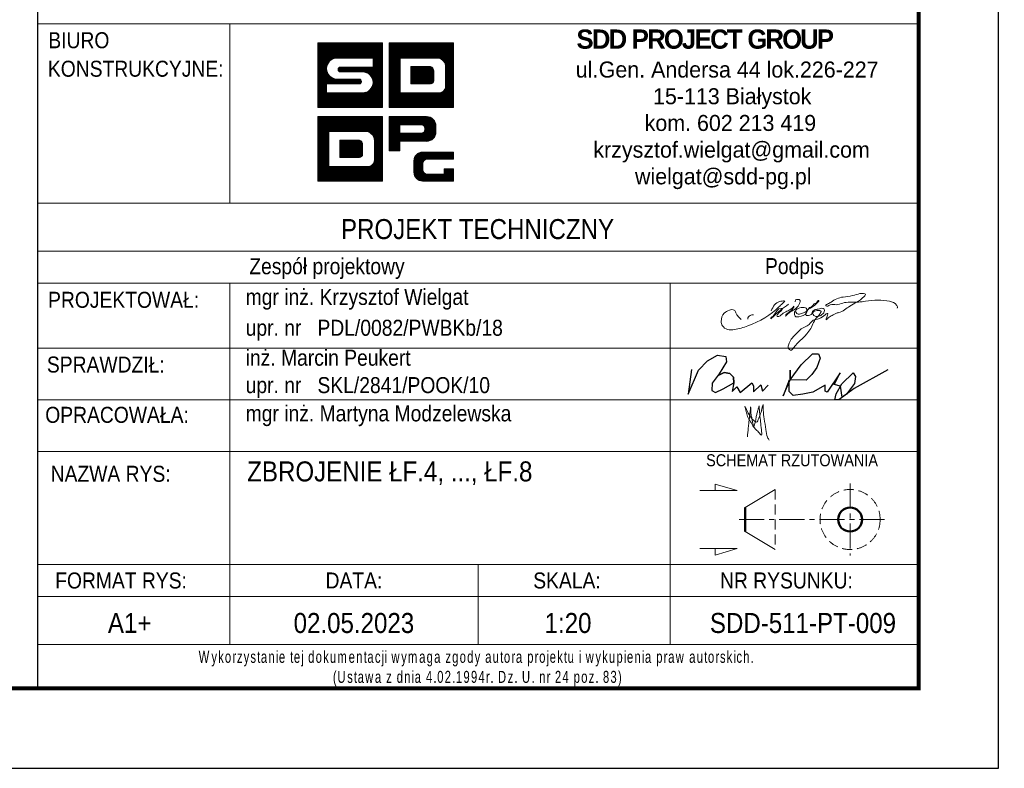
# Model space of a CAD drawing. Extents: x 253237 to 278058, y -131782 to -118389.
# Tile 18 of 23: x 274913 to 277371, y -131782 to -129913. Entities that reach past the tile are written whole.
import ezdxf
from ezdxf.enums import TextEntityAlignment as Align

# ---------------------------------------------------------------- set-up
doc = ezdxf.new("R2010")
doc.units = 0
doc.header["$LTSCALE"] = 5
doc.header["$MEASUREMENT"] = 0
doc.linetypes.add('HIDDEN', pattern=[0.375, 0.25, -0.125])
doc.linetypes.add('MITTE', pattern=[2, 1.25, -0.25, 0.25, -0.25])
doc.layers.add('_FORMATKA', color=8, linetype='Continuous', lineweight=15, plot=False)
for name, color, linetype, lineweight in [('_RAMKA', 7, 'Continuous', 35), ('PS_DIM', 4, 'Continuous', 13), ('PS_HIDDEN', 2, 'HIDDEN', 13), ('PS_MIDLINE', 5, 'MITTE', 13), ('PS_POS', 1, 'Continuous', 15), ('PS_SOLID', 7, 'Continuous', 20), ('PS_TEXT', 3, 'Continuous', 13)]:
    doc.layers.add(name, color=color, linetype=linetype, lineweight=lineweight)
doc.layers.add('_tabelka', color=7, linetype='Continuous')
doc.styles.add('gil', font='GIL_____.TTF', dxfattribs={"width": 0.9})

# ---------------------------------------------------------------- blocks, each defined once
blk = doc.blocks.new('*U16')
at = {"layer": '_FORMATKA', "lineweight": -3}
blk.add_lwpolyline([(-1200, 0), (0, 0), (0, 594), (-1200, 594)], close=True, dxfattribs=at)
at = {"layer": '_RAMKA', "lineweight": -3, "const_width": 0.5}
blk.add_lwpolyline([(-1170, 10), (-10, 10), (-10, 584), (-1170, 584)], close=True, dxfattribs=at)
blk = doc.blocks.new('A$C077725B1')
at = {"layer": 'PS_SOLID', "color": 5, "lineweight": 25}
for points in [[(0.45, 3.96), (0, 0.74), (1.35, 3.86), (2.53, 5.09), (3.87, 5.86), (4.96, 5.66), (5.03, 4.97), (4.09, 3.39), (3.17, 2.17), (3.12, 1.2), (3.6, 0.93), (4.61, 1.41), (5.99, 2.21), (5.97, 2.95), (5.49, 3.43), (4.71, 3.58), (3.95, 3.2), (4.71, 3.58), (5.49, 3.43), (5.97, 2.95), (5.99, 2.21), (5.79, 1.09), (6.4, 1.71), (6.83, 0.96), (8.36, 2.21), (8.58, 1.82), (8.58, 1.03), (9.53, 1.97), (9.77, 1.14), (10.51, 1.89)], [(26.25, 3.91), (21.8, 1.47), (19.81, 0), (19.26, 0), (19.47, 0.79), (20.21, 2.08), (21.68, 3.55), (21.99, 3.05), (21.86, 2.14), (20.81, 0.74), (20.25, 0.33), (20.03, 1.78), (19.17, 1.98), (19.96, 3.54), (18.27, 0.97), (18, 1.12), (18, 1.91), (16.37, 0.97), (15.05, 0.72), (13.81, 0.54), (13.29, 1.06), (13.29, 2.56), (12.47, 0.52), (13.42, 2.59), (13.42, 3.89), (13.42, 2.59), (14.85, 4.56), (16.34, 6.04), (17.15, 6.01), (17.36, 5.44), (16.89, 4.25), (16.25, 3.31), (15.51, 2.56), (13.42, 2.59)]]:
    blk.add_lwpolyline(points, dxfattribs=at)
blk = doc.blocks.new('tabela_rys')
at = {"layer": '_tabelka', "color": 251, "lineweight": 15}
for p, q in [((131.62, 90.73), (21.62, 90.73)), ((45.62, 68.32), (45.62, 90.73)), ((21.62, 68.32), (131.48, 68.32)), ((131.62, 62.32), (21.62, 62.32)), ((21.62, 58.32), (131.62, 58.32)), ((21.62, 58.32), (131.62, 58.32)), ((45.62, 58.32), (45.62, 37.33)), ((100.62, 58.32), (100.62, 37.33)), ((21.62, 50.24), (131.62, 50.24)), ((21.62, 43.79), (131.62, 43.79)), ((21.62, 37.33), (131.62, 37.33)), ((21.62, 37.33), (131.62, 37.33)), ((21.62, 37.33), (131.62, 37.33)), ((21.62, 37.33), (131.62, 37.33)), ((21.62, 37.33), (131.62, 37.33)), ((21.62, 37.33), (131.62, 37.33)), ((21.62, 37.33), (131.62, 37.33)), ((21.62, 37.33), (131.62, 37.33)), ((45.62, 37.33), (45.62, 23.22)), ((100.62, 37.33), (100.62, 13.22)), ((21.62, 23.22), (131.62, 23.22)), ((131.62, 23.22), (21.62, 23.22)), ((45.62, 23.22), (45.62, 13.22)), ((76.62, 23.22), (76.62, 13.22)), ((21.62, 19.22), (131.62, 19.22)), ((21.62, 13.22), (131.62, 13.22))]:
    blk.add_line(p, q, dxfattribs=at)
at = {"layer": '_tabelka', "color": 251, "lineweight": 30}
blk.add_lwpolyline([(131.62, 123.55), (21.62, 123.55), (21.62, 7.77), (131.62, 7.77)], close=True, dxfattribs=at)
at = {"layer": 'PS_DIM', "color": 12, "true_color": 0xc90603}
for p, q in [((56.62, 88.27), (56.68, 88.33)), ((56.62, 88.1), (56.84, 88.33)), ((56.62, 87.93), (57.01, 88.33)), ((56.62, 87.76), (57.18, 88.33)), ((56.62, 87.59), (57.35, 88.33)), ((56.62, 87.43), (57.52, 88.33)), ((56.62, 87.26), (57.69, 88.33)), ((56.62, 87.09), (57.86, 88.33)), ((56.62, 86.92), (58.02, 88.33)), ((56.62, 86.75), (58.19, 88.33)), ((56.62, 86.58), (58.36, 88.33)), ((56.62, 86.42), (58.53, 88.33)), ((56.62, 86.25), (58.7, 88.33)), ((56.62, 86.08), (58.87, 88.33)), ((56.62, 85.91), (59.03, 88.33)), ((56.62, 85.74), (59.2, 88.33)), ((56.62, 85.57), (59.37, 88.33)), ((56.62, 85.41), (59.54, 88.33)), ((56.62, 85.24), (59.71, 88.33)), ((56.62, 85.07), (59.88, 88.33)), ((56.62, 84.9), (60.04, 88.33)), ((56.62, 84.73), (60.21, 88.33)), ((56.62, 88.33), (64.68, 88.33)), ((56.62, 80.27), (56.62, 88.33)), ((58.28, 86.23), (60.38, 88.33)), ((58.6, 86.38), (60.55, 88.33)), ((58.82, 86.43), (60.72, 88.33)), ((59, 86.45), (60.89, 88.33)), ((59.17, 86.45), (61.05, 88.33)), ((59.34, 86.45), (61.22, 88.33)), ((59.51, 86.45), (61.39, 88.33)), ((59.68, 86.45), (61.56, 88.33)), ((59.85, 86.45), (61.73, 88.33)), ((60.01, 86.45), (61.9, 88.33)), ((60.18, 86.45), (62.06, 88.33)), ((60.35, 86.45), (62.23, 88.33)), ((60.52, 86.45), (62.4, 88.33)), ((60.69, 86.45), (62.57, 88.33)), ((60.86, 86.45), (62.74, 88.33)), ((61.02, 86.45), (62.91, 88.33)), ((61.19, 86.45), (63.07, 88.33)), ((61.36, 86.45), (63.24, 88.33)), ((61.53, 86.45), (63.41, 88.33)), ((61.7, 86.45), (63.58, 88.33)), ((61.87, 86.45), (63.75, 88.33)), ((62.04, 86.45), (63.92, 88.33)), ((62.2, 86.45), (64.09, 88.33)), ((62.37, 86.45), (64.25, 88.33)), ((62.54, 86.45), (64.42, 88.33)), ((62.71, 86.45), (64.59, 88.33)), ((62.88, 86.45), (64.68, 88.25)), ((63.05, 86.45), (64.68, 88.08)), ((63.21, 86.45), (64.68, 87.91)), ((63.38, 86.45), (64.68, 87.74)), ((63.51, 86.4), (64.68, 87.58)), ((63.51, 86.23), (64.68, 87.41)), ((64.68, 88.33), (64.68, 80.27)), ((65.5, 88.33), (73.56, 88.33)), ((65.5, 80.27), (65.5, 88.33)), ((65.5, 88.2), (65.63, 88.33)), ((65.5, 88.03), (65.8, 88.33)), ((65.5, 87.86), (65.97, 88.33)), ((65.5, 87.69), (66.14, 88.33)), ((65.5, 87.52), (66.3, 88.33)), ((65.5, 87.35), (66.47, 88.33)), ((65.5, 87.18), (66.64, 88.33)), ((65.5, 87.02), (66.81, 88.33)), ((65.5, 86.85), (66.98, 88.33)), ((65.5, 86.68), (67.15, 88.33)), ((65.5, 86.51), (67.31, 88.33)), ((65.5, 86.34), (67.48, 88.33)), ((65.5, 86.17), (67.65, 88.33)), ((65.5, 86.01), (67.82, 88.33)), ((65.5, 85.84), (67.99, 88.33)), ((65.5, 85.67), (68.16, 88.33)), ((65.5, 85.5), (68.32, 88.33)), ((65.5, 85.33), (68.49, 88.33)), ((65.5, 85.16), (68.66, 88.33)), ((66.95, 86.45), (68.83, 88.33)), ((67.12, 86.45), (69, 88.33)), ((67.28, 86.45), (69.17, 88.33)), ((67.45, 86.45), (69.33, 88.33)), ((67.62, 86.45), (69.5, 88.33)), ((67.79, 86.45), (69.67, 88.33)), ((67.96, 86.45), (69.84, 88.33)), ((68.13, 86.45), (70.01, 88.33)), ((68.29, 86.45), (70.18, 88.33)), ((68.46, 86.45), (70.34, 88.33)), ((68.63, 86.45), (70.51, 88.33)), ((68.8, 86.45), (70.68, 88.33)), ((68.97, 86.45), (70.85, 88.33)), ((69.14, 86.45), (71.02, 88.33)), ((69.31, 86.45), (71.19, 88.33)), ((69.47, 86.45), (71.35, 88.33)), ((69.64, 86.45), (71.52, 88.33)), ((69.81, 86.45), (71.69, 88.33)), ((69.98, 86.45), (71.86, 88.33)), ((70.15, 86.45), (72.03, 88.33)), ((70.32, 86.45), (72.2, 88.33)), ((70.48, 86.45), (72.37, 88.33)), ((70.65, 86.45), (72.53, 88.33)), ((70.82, 86.45), (72.7, 88.33)), ((70.99, 86.45), (72.87, 88.33)), ((71.16, 86.45), (73.04, 88.33)), ((71.33, 86.45), (73.21, 88.33)), ((71.49, 86.45), (73.38, 88.33)), ((71.66, 86.44), (73.54, 88.33)), ((71.79, 86.41), (73.56, 88.18)), ((71.91, 86.36), (73.56, 88.01)), ((72.02, 86.3), (73.56, 87.84)), ((72.12, 86.23), (73.56, 87.67)), ((72.21, 86.15), (73.56, 87.5)), ((72.29, 86.06), (73.56, 87.33)), ((73.56, 88.33), (73.56, 80.27)), ((63.51, 86.45), (59.01, 86.45)), ((62.84, 84.55), (64.68, 86.4)), ((62.94, 84.49), (64.68, 86.23)), ((63.04, 84.42), (64.68, 86.06)), ((63.51, 86.07), (64.68, 87.24)), ((63.51, 85.9), (64.68, 87.07)), ((63.51, 85.73), (64.68, 86.9)), ((63.51, 85.56), (64.68, 86.73)), ((63.51, 85.39), (64.68, 86.56)), ((63.51, 85.32), (63.51, 86.45)), ((65.5, 85), (66.88, 86.38)), ((65.5, 84.83), (66.88, 86.21)), ((66.88, 86.45), (66.88, 82.1)), ((71.64, 86.45), (66.88, 86.45)), ((66.88, 86.45), (66.88, 82.1)), ((68.1, 86.45), (66.88, 86.45)), ((71.64, 86.45), (68.43, 86.45)), ((72.36, 85.97), (73.56, 87.17)), ((72.43, 85.86), (73.56, 87)), ((72.48, 85.75), (73.56, 86.83)), ((72.52, 85.62), (73.56, 86.66)), ((72.54, 85.48), (73.56, 86.49)), ((72.55, 85.32), (73.56, 86.32)), ((72.55, 85.15), (73.56, 86.15)), ((56.62, 84.56), (57.91, 85.86)), ((56.62, 84.4), (57.76, 85.54)), ((56.62, 84.23), (57.71, 85.32)), ((56.62, 84.06), (57.69, 85.14)), ((56.62, 83.89), (57.7, 84.98)), ((56.62, 83.72), (57.73, 84.83)), ((59.14, 85.07), (59.39, 85.32)), ((59.16, 84.92), (59.56, 85.32)), ((59.22, 84.81), (59.73, 85.32)), ((59.32, 84.74), (59.9, 85.32)), ((59.44, 85.32), (63.51, 85.32)), ((59.47, 84.72), (60.07, 85.32)), ((59.64, 84.72), (60.24, 85.32)), ((59.81, 84.72), (60.41, 85.32)), ((59.97, 84.72), (60.57, 85.32)), ((60.14, 84.72), (60.74, 85.32)), ((60.31, 84.72), (60.91, 85.32)), ((60.48, 84.72), (61.08, 85.32)), ((60.65, 84.72), (61.25, 85.32)), ((60.82, 84.72), (61.42, 85.32)), ((60.98, 84.72), (61.58, 85.32)), ((61.15, 84.72), (61.75, 85.32)), ((61.32, 84.72), (61.92, 85.32)), ((61.49, 84.72), (62.09, 85.32)), ((61.66, 84.72), (62.26, 85.32)), ((61.83, 84.72), (62.43, 85.32)), ((61.99, 84.72), (62.59, 85.32)), ((62.16, 84.72), (62.76, 85.32)), ((62.32, 84.71), (62.93, 85.32)), ((62.47, 84.69), (63.1, 85.32)), ((62.6, 84.66), (63.27, 85.32)), ((62.72, 84.61), (63.44, 85.32)), ((63.12, 84.34), (64.68, 85.89)), ((63.2, 84.25), (64.68, 85.72)), ((63.28, 84.15), (64.68, 85.55)), ((63.34, 84.05), (64.68, 85.39)), ((63.4, 83.93), (64.68, 85.22)), ((63.44, 83.81), (64.68, 85.05)), ((63.48, 83.68), (64.68, 84.88)), ((65.5, 84.66), (66.88, 86.04)), ((65.5, 84.49), (66.88, 85.87)), ((65.5, 84.32), (66.88, 85.71)), ((65.5, 84.15), (66.88, 85.54)), ((65.5, 83.99), (66.88, 85.37)), ((65.5, 83.82), (66.88, 85.2)), ((65.5, 83.65), (66.88, 85.03)), ((65.5, 83.48), (66.88, 84.86)), ((68.24, 85.39), (68.24, 83.22)), ((70.68, 85.39), (68.24, 85.39)), ((68.24, 85.39), (68.24, 83.22)), ((70.68, 85.39), (68.24, 85.39)), ((68.24, 85.38), (68.25, 85.39)), ((68.24, 85.22), (68.42, 85.39)), ((68.24, 85.05), (68.59, 85.39)), ((68.24, 84.88), (68.76, 85.39)), ((68.24, 84.71), (68.93, 85.39)), ((68.24, 84.54), (69.09, 85.39)), ((68.24, 84.37), (69.26, 85.39)), ((68.24, 84.21), (69.43, 85.39)), ((68.24, 84.04), (69.6, 85.39)), ((68.24, 83.87), (69.77, 85.39)), ((68.24, 83.7), (69.94, 85.39)), ((68.24, 83.53), (70.1, 85.39)), ((68.24, 83.36), (70.27, 85.39)), ((68.27, 83.22), (70.44, 85.39)), ((68.43, 83.22), (70.61, 85.39)), ((68.6, 83.22), (70.75, 85.36)), ((68.77, 83.22), (70.85, 85.3)), ((68.94, 83.22), (70.94, 85.22)), ((69.11, 83.22), (71.01, 85.12)), ((69.28, 83.22), (71.06, 85)), ((69.44, 83.22), (71.08, 84.85)), ((71.08, 83.62), (71.08, 84.83)), ((71.08, 83.62), (71.08, 84.83)), ((72.55, 84.98), (73.56, 85.99)), ((72.55, 84.81), (73.56, 85.82)), ((72.55, 84.64), (73.56, 85.65)), ((72.55, 84.47), (73.56, 85.48)), ((72.55, 82.89), (72.55, 85.32)), ((72.55, 82.89), (72.55, 85.32)), ((72.55, 84.3), (73.56, 85.31)), ((72.55, 84.14), (73.56, 85.14)), ((72.55, 83.97), (73.56, 84.98)), ((56.62, 83.55), (57.77, 84.7)), ((56.62, 83.39), (57.81, 84.58)), ((56.62, 83.22), (57.87, 84.47)), ((56.62, 83.05), (57.94, 84.37)), ((56.62, 82.88), (58.01, 84.28)), ((56.62, 82.71), (58.09, 84.19)), ((56.62, 82.54), (58.18, 84.11)), ((56.62, 82.38), (58.28, 84.04)), ((56.62, 82.21), (58.39, 83.98)), ((57.8, 83.22), (58.5, 83.92)), ((57.97, 83.22), (58.62, 83.88)), ((58.14, 83.22), (58.76, 83.84)), ((58.31, 83.22), (58.91, 83.82)), ((58.47, 83.22), (59.07, 83.82)), ((58.64, 83.22), (59.24, 83.82)), ((58.81, 83.22), (59.41, 83.82)), ((58.98, 83.22), (59.58, 83.82)), ((59.01, 83.82), (61.76, 83.82)), ((59.15, 83.22), (59.75, 83.82)), ((59.32, 83.22), (59.92, 83.82)), ((62.19, 84.72), (59.44, 84.72)), ((59.48, 83.22), (60.08, 83.82)), ((59.65, 83.22), (60.25, 83.82)), ((59.82, 83.22), (60.42, 83.82)), ((59.99, 83.22), (60.59, 83.82)), ((60.16, 83.22), (60.76, 83.82)), ((60.33, 83.22), (60.93, 83.82)), ((60.49, 83.22), (61.09, 83.82)), ((60.66, 83.22), (61.26, 83.82)), ((60.83, 83.22), (61.43, 83.82)), ((61, 83.22), (61.6, 83.82)), ((61.07, 80.27), (64.68, 83.87)), ((61.17, 83.22), (61.77, 83.82)), ((61.24, 80.27), (64.68, 83.7)), ((61.34, 83.22), (61.9, 83.79)), ((61.5, 83.22), (61.99, 83.71)), ((61.67, 83.22), (62.05, 83.6)), ((63.15, 82.51), (64.68, 84.04)), ((63.42, 82.95), (64.68, 84.21)), ((63.49, 83.18), (64.68, 84.38)), ((63.5, 83.53), (64.68, 84.71)), ((63.51, 83.37), (64.68, 84.54)), ((65.5, 83.31), (66.88, 84.7)), ((65.5, 83.14), (66.88, 84.53)), ((65.5, 82.98), (66.88, 84.36)), ((65.5, 82.81), (66.88, 84.19)), ((65.5, 82.64), (66.88, 84.02)), ((65.5, 82.47), (66.88, 83.85)), ((65.5, 82.3), (66.88, 83.69)), ((69.61, 83.22), (71.08, 84.68)), ((69.78, 83.22), (71.08, 84.52)), ((69.95, 83.22), (71.08, 84.35)), ((70.12, 83.22), (71.08, 84.18)), ((70.29, 83.22), (71.08, 84.01)), ((70.45, 83.22), (71.08, 83.84)), ((70.62, 83.22), (71.08, 83.67)), ((72.47, 82.54), (73.56, 83.63)), ((72.54, 82.78), (73.56, 83.8)), ((72.55, 83.8), (73.56, 84.81)), ((72.55, 83.63), (73.56, 84.64)), ((72.55, 83.46), (73.56, 84.47)), ((72.55, 83.29), (73.56, 84.3)), ((72.55, 83.13), (73.56, 84.13)), ((72.55, 82.96), (73.56, 83.97)), ((56.62, 82.04), (57.69, 83.12)), ((56.62, 81.87), (57.69, 82.95)), ((56.62, 81.7), (57.69, 82.78)), ((56.62, 81.53), (57.69, 82.61)), ((56.62, 81.36), (57.69, 82.44)), ((61.76, 83.22), (57.69, 83.22)), ((57.69, 83.22), (57.69, 82.1)), ((60.91, 80.27), (63.09, 82.45)), ((61.41, 80.27), (64.68, 83.53)), ((61.58, 80.27), (64.68, 83.37)), ((61.75, 80.27), (64.68, 83.2)), ((61.86, 83.24), (62.05, 83.43)), ((61.92, 80.27), (64.68, 83.03)), ((62.08, 80.27), (64.68, 82.86)), ((62.25, 80.27), (64.68, 82.69)), ((62.42, 80.27), (64.68, 82.52)), ((65.5, 82.13), (66.88, 83.52)), ((65.5, 81.96), (66.88, 83.35)), ((65.5, 81.8), (66.88, 83.18)), ((65.5, 81.63), (66.88, 83.01)), ((65.5, 81.46), (66.88, 82.84)), ((65.5, 81.29), (66.88, 82.68)), ((65.5, 81.12), (66.88, 82.51)), ((68.24, 83.22), (70.68, 83.22)), ((68.24, 83.22), (70.68, 83.22)), ((70.36, 80.27), (73.56, 83.46)), ((70.53, 80.27), (73.56, 83.29)), ((70.7, 80.27), (73.56, 83.12)), ((70.81, 83.24), (71.06, 83.48)), ((70.87, 80.27), (73.56, 82.96)), ((71.04, 80.27), (73.56, 82.79)), ((71.21, 80.27), (73.56, 82.62)), ((71.37, 80.27), (73.56, 82.45)), ((56.62, 81.2), (57.69, 82.27)), ((56.62, 81.03), (57.69, 82.1)), ((56.62, 80.86), (57.85, 82.1)), ((56.62, 80.69), (58.02, 82.1)), ((56.62, 80.52), (58.19, 82.1)), ((56.62, 80.35), (58.36, 82.1)), ((56.7, 80.27), (58.53, 82.1)), ((56.86, 80.27), (58.7, 82.1)), ((57.03, 80.27), (58.86, 82.1)), ((57.2, 80.27), (59.03, 82.1)), ((57.37, 80.27), (59.2, 82.1)), ((57.54, 80.27), (59.37, 82.1)), ((57.69, 82.1), (62.19, 82.1)), ((57.71, 80.27), (59.54, 82.1)), ((57.87, 80.27), (59.71, 82.1)), ((58.04, 80.27), (59.87, 82.1)), ((58.21, 80.27), (60.04, 82.1)), ((58.38, 80.27), (60.21, 82.1)), ((58.55, 80.27), (60.38, 82.1)), ((58.72, 80.27), (60.55, 82.1)), ((58.89, 80.27), (60.72, 82.1)), ((59.05, 80.27), (60.88, 82.1)), ((59.22, 80.27), (61.05, 82.1)), ((59.39, 80.27), (61.22, 82.1)), ((59.56, 80.27), (61.39, 82.1)), ((59.73, 80.27), (61.56, 82.1)), ((59.9, 80.27), (61.73, 82.1)), ((60.06, 80.27), (61.89, 82.1)), ((60.23, 80.27), (62.06, 82.1)), ((60.4, 80.27), (62.23, 82.1)), ((60.57, 80.27), (62.42, 82.12)), ((60.74, 80.27), (62.65, 82.18)), ((62.59, 80.27), (64.68, 82.36)), ((62.76, 80.27), (64.68, 82.19)), ((62.93, 80.27), (64.68, 82.02)), ((63.09, 80.27), (64.68, 81.85)), ((63.26, 80.27), (64.68, 81.68)), ((63.43, 80.27), (64.68, 81.51)), ((63.6, 80.27), (64.68, 81.35)), ((63.77, 80.27), (64.68, 81.18)), ((65.5, 80.95), (66.88, 82.34)), ((65.5, 80.79), (66.88, 82.17)), ((65.5, 80.62), (66.98, 82.1)), ((65.5, 80.45), (67.14, 82.1)), ((65.5, 80.28), (67.31, 82.1)), ((65.65, 80.27), (67.48, 82.1)), ((65.82, 80.27), (67.65, 82.1)), ((65.99, 80.27), (67.82, 82.1)), ((66.15, 80.27), (67.99, 82.1)), ((66.32, 80.27), (68.15, 82.1)), ((66.49, 80.27), (68.32, 82.1)), ((66.66, 80.27), (68.49, 82.1)), ((66.83, 80.27), (68.66, 82.1)), ((66.88, 82.1), (71.64, 82.1)), ((66.88, 82.1), (71.64, 82.1)), ((67, 80.27), (68.83, 82.1)), ((67.17, 80.27), (69, 82.1)), ((67.33, 80.27), (69.16, 82.1)), ((67.5, 80.27), (69.33, 82.1)), ((67.67, 80.27), (69.5, 82.1)), ((67.84, 80.27), (69.67, 82.1)), ((68.01, 80.27), (69.84, 82.1)), ((68.18, 80.27), (70.01, 82.1)), ((68.34, 80.27), (70.17, 82.1)), ((68.51, 80.27), (70.34, 82.1)), ((68.68, 80.27), (70.51, 82.1)), ((68.85, 80.27), (70.68, 82.1)), ((69.02, 80.27), (70.85, 82.1)), ((69.19, 80.27), (71.02, 82.1)), ((69.35, 80.27), (71.19, 82.1)), ((69.52, 80.27), (71.35, 82.1)), ((69.69, 80.27), (71.52, 82.1)), ((69.86, 80.27), (71.69, 82.09)), ((70.03, 80.27), (71.86, 82.1)), ((70.2, 80.27), (72.11, 82.17)), ((71.54, 80.27), (73.56, 82.28)), ((71.71, 80.27), (73.56, 82.11)), ((71.88, 80.27), (73.56, 81.95)), ((72.05, 80.27), (73.56, 81.78)), ((72.22, 80.27), (73.56, 81.61)), ((72.38, 80.27), (73.56, 81.44)), ((72.55, 80.27), (73.56, 81.27)), ((64.68, 80.27), (56.62, 80.27)), ((63.94, 80.27), (64.68, 81.01)), ((64.1, 80.27), (64.68, 80.84)), ((64.27, 80.27), (64.68, 80.67)), ((64.44, 80.27), (64.68, 80.5)), ((64.61, 80.27), (64.68, 80.33)), ((73.56, 80.27), (65.5, 80.27)), ((72.72, 80.27), (73.56, 81.1)), ((72.89, 80.27), (73.56, 80.93)), ((73.06, 80.27), (73.56, 80.77)), ((73.23, 80.27), (73.56, 80.6)), ((73.4, 80.27), (73.56, 80.43)), ((56.62, 79.14), (64.68, 79.14)), ((56.62, 71.08), (56.62, 79.14)), ((56.62, 79.14), (64.68, 79.14)), ((56.62, 71.08), (56.62, 79.14)), ((56.62, 79.01), (56.75, 79.14)), ((56.62, 78.84), (56.92, 79.14)), ((56.62, 78.67), (57.09, 79.14)), ((56.62, 78.5), (57.25, 79.14)), ((56.62, 78.33), (57.42, 79.14)), ((56.62, 78.17), (57.59, 79.14)), ((56.62, 78), (57.76, 79.14)), ((56.62, 77.83), (57.93, 79.14)), ((56.62, 77.66), (58.1, 79.14)), ((56.62, 77.49), (58.27, 79.14)), ((56.62, 77.32), (58.43, 79.14)), ((56.62, 77.16), (58.6, 79.14)), ((56.62, 76.99), (58.77, 79.14)), ((56.62, 76.82), (58.94, 79.14)), ((56.62, 76.65), (59.11, 79.14)), ((56.62, 76.48), (59.28, 79.14)), ((56.62, 76.31), (59.44, 79.14)), ((56.62, 76.15), (59.61, 79.14)), ((56.62, 75.98), (59.78, 79.14)), ((58.07, 77.26), (59.95, 79.14)), ((58.24, 77.26), (60.12, 79.14)), ((58.4, 77.26), (60.29, 79.14)), ((58.57, 77.26), (60.45, 79.14)), ((58.74, 77.26), (60.62, 79.14)), ((58.91, 77.26), (60.79, 79.14)), ((59.08, 77.26), (60.96, 79.14)), ((59.25, 77.26), (61.13, 79.14)), ((59.41, 77.26), (61.3, 79.14)), ((59.58, 77.26), (61.46, 79.14)), ((59.75, 77.26), (61.63, 79.14)), ((59.92, 77.26), (61.8, 79.14)), ((60.09, 77.26), (61.97, 79.14)), ((60.26, 77.26), (62.14, 79.14)), ((60.42, 77.26), (62.31, 79.14)), ((60.59, 77.26), (62.47, 79.14)), ((60.76, 77.26), (62.64, 79.14)), ((60.93, 77.26), (62.81, 79.14)), ((61.1, 77.26), (62.98, 79.14)), ((61.27, 77.26), (63.15, 79.14)), ((61.44, 77.26), (63.32, 79.14)), ((61.6, 77.26), (63.48, 79.14)), ((61.77, 77.26), (63.65, 79.14)), ((61.94, 77.26), (63.82, 79.14)), ((62.11, 77.26), (63.99, 79.14)), ((62.28, 77.26), (64.16, 79.14)), ((62.45, 77.26), (64.33, 79.14)), ((62.61, 77.26), (64.5, 79.14)), ((62.78, 77.26), (64.66, 79.14)), ((62.91, 77.22), (64.68, 78.99)), ((63.03, 77.17), (64.68, 78.82)), ((64.68, 79.14), (64.68, 71.08)), ((64.68, 79.14), (64.68, 71.08)), ((63.14, 77.11), (64.68, 78.65)), ((63.24, 77.04), (64.68, 78.48)), ((63.33, 76.96), (64.68, 78.31)), ((63.41, 76.88), (64.68, 78.15)), ((63.48, 76.78), (64.68, 77.98)), ((63.55, 76.67), (64.68, 77.81)), ((63.6, 76.56), (64.68, 77.64)), ((63.64, 76.43), (64.68, 77.47)), ((56.62, 75.81), (58, 77.19)), ((56.62, 75.64), (58, 77.02)), ((56.62, 75.47), (58, 76.86)), ((56.62, 75.3), (58, 76.69)), ((56.62, 75.13), (58, 76.52)), ((56.62, 74.97), (58, 76.35)), ((58, 77.26), (58, 72.91)), ((62.76, 77.26), (58, 77.26)), ((58, 77.26), (58, 72.91)), ((62.76, 77.26), (58, 77.26)), ((58, 77.26), (58, 72.91)), ((62.76, 77.26), (58, 77.26)), ((63.66, 76.29), (64.68, 77.3)), ((63.67, 76.13), (64.68, 77.14)), ((63.67, 75.96), (64.68, 76.97)), ((63.67, 75.79), (64.68, 76.8)), ((63.67, 75.62), (64.68, 76.63)), ((63.67, 75.45), (64.68, 76.46)), ((63.67, 75.29), (64.68, 76.29)), ((56.62, 74.8), (58, 76.18)), ((56.62, 74.63), (58, 76.01)), ((56.62, 74.46), (58, 75.85)), ((56.62, 74.29), (58, 75.68)), ((56.62, 74.12), (58, 75.51)), ((56.62, 73.96), (58, 75.34)), ((56.62, 73.79), (58, 75.17)), ((56.62, 73.62), (58, 75)), ((59.36, 76.21), (59.36, 74.03)), ((61.8, 76.21), (59.36, 76.21)), ((59.36, 76.2), (59.37, 76.21)), ((59.36, 76.03), (59.54, 76.21)), ((59.36, 75.86), (59.71, 76.21)), ((59.36, 75.69), (59.88, 76.21)), ((59.36, 75.52), (60.05, 76.21)), ((59.36, 75.36), (60.21, 76.21)), ((59.36, 75.19), (60.38, 76.21)), ((59.36, 75.02), (60.55, 76.21)), ((59.36, 74.85), (60.72, 76.21)), ((59.36, 74.68), (60.89, 76.21)), ((59.36, 74.51), (61.06, 76.21)), ((59.36, 74.35), (61.22, 76.21)), ((59.36, 74.18), (61.39, 76.21)), ((59.36, 76.21), (59.36, 74.03)), ((61.8, 76.21), (59.36, 76.21)), ((59.36, 76.21), (59.36, 74.03)), ((61.8, 76.21), (59.36, 76.21)), ((59.39, 74.03), (61.56, 76.21)), ((59.55, 74.03), (61.73, 76.21)), ((59.72, 74.03), (61.87, 76.18)), ((59.89, 74.03), (61.97, 76.11)), ((60.06, 74.03), (62.06, 76.03)), ((60.23, 74.03), (62.13, 75.93)), ((60.4, 74.03), (62.18, 75.81)), ((60.56, 74.03), (62.2, 75.66)), ((60.73, 74.03), (62.2, 75.5)), ((60.9, 74.03), (62.2, 75.33)), ((61.07, 74.03), (62.2, 75.16)), ((62.2, 74.43), (62.2, 75.64)), ((62.2, 74.43), (62.2, 75.64)), ((62.2, 74.43), (62.2, 75.64)), ((63.67, 73.7), (63.67, 76.13)), ((63.67, 73.7), (63.67, 76.13)), ((63.67, 73.7), (63.67, 76.13)), ((63.67, 75.12), (64.68, 76.13)), ((63.67, 74.95), (64.68, 75.96)), ((63.67, 74.78), (64.68, 75.79)), ((63.67, 74.61), (64.68, 75.62)), ((63.67, 74.44), (64.68, 75.45)), ((63.67, 74.28), (64.68, 75.28)), ((63.67, 74.11), (64.68, 75.12)), ((56.62, 73.45), (58, 74.84)), ((56.62, 73.28), (58, 74.67)), ((56.62, 73.11), (58, 74.5)), ((56.62, 72.95), (58, 74.33)), ((56.62, 72.78), (58, 74.16)), ((56.62, 72.61), (58, 73.99)), ((56.62, 72.44), (58, 73.82)), ((59.36, 74.03), (61.8, 74.03)), ((59.36, 74.03), (61.8, 74.03)), ((59.36, 74.03), (61.8, 74.03)), ((61.24, 74.03), (62.2, 74.99)), ((61.41, 74.03), (62.2, 74.82)), ((61.48, 71.08), (64.68, 74.27)), ((61.57, 74.03), (62.2, 74.65)), ((61.65, 71.08), (64.68, 74.1)), ((61.74, 74.03), (62.2, 74.49)), ((61.82, 71.08), (64.68, 73.94)), ((61.93, 74.05), (62.18, 74.29)), ((61.99, 71.08), (64.68, 73.77)), ((63.59, 73.35), (64.68, 74.44)), ((63.66, 73.59), (64.68, 74.61)), ((63.67, 73.94), (64.68, 74.95)), ((63.67, 73.77), (64.68, 74.78)), ((56.62, 72.27), (58, 73.66)), ((56.62, 72.1), (58, 73.49)), ((56.62, 71.94), (58, 73.32)), ((56.62, 71.77), (58, 73.15)), ((56.62, 71.6), (58, 72.98)), ((56.62, 71.43), (58.1, 72.91)), ((56.62, 71.26), (58.26, 72.91)), ((56.62, 71.09), (58.43, 72.91)), ((56.77, 71.08), (58.6, 72.91)), ((56.94, 71.08), (58.77, 72.91)), ((57.11, 71.08), (58.94, 72.91)), ((57.27, 71.08), (59.11, 72.91)), ((57.44, 71.08), (59.27, 72.91)), ((57.61, 71.08), (59.44, 72.91)), ((57.78, 71.08), (59.61, 72.91)), ((57.95, 71.08), (59.78, 72.91)), ((58, 72.91), (62.76, 72.91)), ((58, 72.91), (62.76, 72.91)), ((58, 72.91), (62.76, 72.91)), ((58.12, 71.08), (59.95, 72.91)), ((58.28, 71.08), (60.12, 72.91)), ((58.45, 71.08), (60.28, 72.91)), ((58.62, 71.08), (60.45, 72.91)), ((58.79, 71.08), (60.62, 72.91)), ((58.96, 71.08), (60.79, 72.91)), ((59.13, 71.08), (60.96, 72.91)), ((59.3, 71.08), (61.13, 72.91)), ((59.46, 71.08), (61.29, 72.91)), ((59.63, 71.08), (61.46, 72.91)), ((59.8, 71.08), (61.63, 72.91)), ((59.97, 71.08), (61.8, 72.91)), ((60.14, 71.08), (61.97, 72.91)), ((60.31, 71.08), (62.14, 72.91)), ((60.47, 71.08), (62.3, 72.91)), ((60.64, 71.08), (62.47, 72.91)), ((60.81, 71.08), (62.64, 72.91)), ((60.98, 71.08), (62.81, 72.9)), ((61.15, 71.08), (62.98, 72.91)), ((61.32, 71.08), (63.22, 72.99)), ((62.16, 71.08), (64.68, 73.6)), ((62.33, 71.08), (64.68, 73.43)), ((62.49, 71.08), (64.68, 73.26)), ((62.66, 71.08), (64.68, 73.09)), ((62.83, 71.08), (64.68, 72.93)), ((63, 71.08), (64.68, 72.76)), ((63.17, 71.08), (64.68, 72.59)), ((63.34, 71.08), (64.68, 72.42)), ((63.5, 71.08), (64.68, 72.25)), ((63.67, 71.08), (64.68, 72.08)), ((63.84, 71.08), (64.68, 71.92)), ((64.01, 71.08), (64.68, 71.75)), ((64.18, 71.08), (64.68, 71.58)), ((64.35, 71.08), (64.68, 71.41)), ((64.68, 71.08), (56.62, 71.08)), ((64.68, 71.08), (56.62, 71.08)), ((64.51, 71.08), (64.68, 71.24))]:
    blk.add_line(p, q, dxfattribs=at)
at = {"layer": 'PS_DIM', "color": 18, "true_color": 0x000000}
for p, q in [((65.5, 79.11), (65.53, 79.14)), ((65.5, 78.95), (65.69, 79.14)), ((65.5, 78.79), (65.85, 79.14)), ((65.5, 78.63), (66.01, 79.14)), ((65.5, 78.47), (66.17, 79.14)), ((65.5, 78.31), (66.33, 79.14)), ((65.5, 78.15), (66.49, 79.14)), ((65.5, 77.99), (66.65, 79.14)), ((65.5, 77.83), (66.81, 79.14)), ((65.5, 77.67), (66.97, 79.14)), ((65.5, 77.51), (67.13, 79.14)), ((65.5, 77.35), (67.29, 79.14)), ((65.5, 77.19), (67.45, 79.14)), ((65.5, 77.03), (67.61, 79.14)), ((65.5, 76.87), (67.77, 79.14)), ((65.5, 79.14), (65.5, 74.87)), ((70.17, 79.14), (65.5, 79.14)), ((66.92, 78.12), (67.93, 79.14)), ((67.08, 78.12), (68.09, 79.14)), ((67.23, 78.12), (68.25, 79.14)), ((67.39, 78.12), (68.41, 79.14)), ((67.55, 78.12), (68.57, 79.14)), ((67.71, 78.12), (68.73, 79.14)), ((67.87, 78.12), (68.89, 79.14)), ((68.03, 78.12), (69.05, 79.14)), ((68.19, 78.12), (69.21, 79.14)), ((68.35, 78.12), (69.37, 79.14)), ((68.51, 78.12), (69.53, 79.14)), ((68.67, 78.12), (69.69, 79.14)), ((68.83, 78.12), (69.85, 79.14)), ((68.99, 78.12), (70.01, 79.14)), ((69.15, 78.12), (70.17, 79.14)), ((69.31, 78.12), (70.32, 79.13)), ((69.47, 78.12), (70.45, 79.11)), ((69.62, 78.11), (70.58, 79.07)), ((69.74, 78.07), (70.69, 79.02)), ((69.83, 78), (70.79, 78.96)), ((69.9, 77.91), (70.89, 78.9)), ((69.96, 77.81), (70.97, 78.83)), ((69.98, 77.67), (71.05, 78.74)), ((65.5, 76.71), (66.86, 78.07)), ((65.5, 76.55), (66.86, 77.91)), ((65.5, 76.39), (66.86, 77.75)), ((65.5, 76.23), (66.86, 77.59)), ((66.86, 78.12), (66.86, 77.06)), ((69.51, 78.12), (66.86, 78.12)), ((68.84, 76.05), (71.24, 78.46)), ((69, 76.05), (71.29, 78.34)), ((69.16, 76.05), (71.33, 78.22)), ((69.32, 76.05), (71.35, 78.08)), ((69.48, 76.05), (71.36, 77.93)), ((69.64, 76.05), (71.36, 77.77)), ((69.8, 76.05), (71.36, 77.61)), ((69.91, 77.28), (71.19, 78.56)), ((69.98, 77.52), (71.13, 78.66)), ((69.99, 77.54), (69.99, 77.65)), ((71.36, 77.23), (71.36, 77.95)), ((65.5, 76.07), (66.86, 77.43)), ((65.5, 75.91), (66.86, 77.27)), ((65.5, 75.75), (66.86, 77.11)), ((65.5, 75.59), (66.97, 77.06)), ((65.5, 75.43), (67.13, 77.06)), ((65.5, 75.27), (67.29, 77.06)), ((65.5, 75.11), (67.45, 77.06)), ((65.5, 74.95), (67.61, 77.06)), ((65.58, 74.87), (67.77, 77.06)), ((66.86, 77.06), (69.51, 77.06)), ((66.92, 76.05), (67.93, 77.06)), ((67.08, 76.05), (68.09, 77.06)), ((67.24, 76.05), (68.25, 77.06)), ((67.4, 76.05), (68.41, 77.06)), ((67.56, 76.05), (68.57, 77.06)), ((67.72, 76.05), (68.73, 77.06)), ((67.88, 76.05), (68.89, 77.06)), ((68.04, 76.05), (69.05, 77.06)), ((68.2, 76.05), (69.21, 77.06)), ((68.36, 76.05), (69.37, 77.06)), ((68.52, 76.05), (69.53, 77.06)), ((68.68, 76.05), (69.77, 77.14)), ((69.96, 76.05), (71.36, 77.45)), ((70.12, 76.05), (71.36, 77.29)), ((70.28, 76.05), (71.35, 77.12)), ((70.48, 76.09), (71.32, 76.93)), ((70.75, 76.2), (71.21, 76.66)), ((65.74, 74.87), (66.86, 75.99)), ((65.9, 74.87), (66.86, 75.83)), ((66.06, 74.87), (66.86, 75.67)), ((66.22, 74.87), (66.86, 75.51)), ((66.38, 74.87), (66.86, 75.35)), ((66.54, 74.87), (66.86, 75.19)), ((66.7, 74.87), (66.86, 75.03)), ((66.86, 74.87), (66.86, 76.05)), ((66.86, 76.05), (70.17, 76.05)), ((65.5, 74.87), (66.86, 74.87)), ((68.6, 73.62), (69.68, 74.7)), ((68.6, 73.45), (69.85, 74.7)), ((68.6, 73.28), (70.02, 74.7)), ((68.6, 73.11), (70.19, 74.7)), ((68.6, 72.94), (70.36, 74.7)), ((68.6, 72.77), (70.53, 74.7)), ((68.6, 72.61), (70.69, 74.7)), ((68.6, 72.44), (70.86, 74.7)), ((68.61, 73.8), (69.5, 74.69)), ((68.69, 74.04), (69.26, 74.61)), ((73.56, 74.7), (69.7, 74.7)), ((70.14, 73.82), (71.03, 74.7)), ((70.28, 73.83), (73.56, 73.83)), ((70.33, 73.83), (71.2, 74.7)), ((70.5, 73.83), (71.37, 74.7)), ((70.67, 73.83), (71.54, 74.7)), ((70.83, 73.83), (71.7, 74.7)), ((71, 73.83), (71.87, 74.7)), ((71.17, 73.83), (72.04, 74.7)), ((71.34, 73.83), (72.21, 74.7)), ((71.51, 73.83), (72.38, 74.7)), ((71.68, 73.83), (72.55, 74.7)), ((71.85, 73.83), (72.71, 74.7)), ((72.01, 73.83), (72.88, 74.7)), ((72.18, 73.83), (73.05, 74.7)), ((72.35, 73.83), (73.22, 74.7)), ((72.52, 73.83), (73.39, 74.7)), ((72.69, 73.83), (73.56, 74.7)), ((72.86, 73.83), (73.56, 74.54)), ((73.02, 73.83), (73.56, 74.37)), ((73.19, 73.83), (73.56, 74.2)), ((73.36, 73.83), (73.56, 74.03)), ((73.53, 73.83), (73.56, 73.87)), ((73.56, 73.83), (73.56, 74.7)), ((68.6, 73.6), (68.6, 72.18)), ((68.6, 72.27), (69.74, 73.42)), ((68.6, 72.1), (69.73, 73.23)), ((68.62, 71.95), (69.73, 73.06)), ((68.65, 71.82), (69.73, 72.9)), ((68.7, 71.7), (69.73, 72.73)), ((68.76, 71.59), (69.73, 72.56)), ((69.73, 72.49), (69.73, 73.28)), ((71.61, 71.08), (73.16, 72.62)), ((71.78, 71.08), (73.32, 72.62)), ((71.95, 71.08), (73.49, 72.62)), ((72.4, 72.54), (72.48, 72.62)), ((72.4, 72.37), (72.65, 72.62)), ((72.4, 72.2), (72.82, 72.62)), ((72.4, 72.03), (72.99, 72.62)), ((73.56, 72.62), (72.4, 72.62)), ((72.4, 72.62), (72.4, 71.94)), ((73.56, 71.08), (73.56, 72.62)), ((68.83, 71.5), (69.74, 72.4)), ((68.91, 71.41), (69.77, 72.27)), ((69, 71.33), (69.84, 72.16)), ((69.1, 71.25), (69.92, 72.07)), ((69.2, 71.19), (70.02, 72)), ((69.32, 71.14), (70.14, 71.96)), ((69.45, 71.1), (70.29, 71.94)), ((69.6, 71.08), (70.45, 71.94)), ((69.76, 71.08), (70.62, 71.94)), ((69.93, 71.08), (70.79, 71.94)), ((70.1, 71.08), (70.96, 71.94)), ((70.27, 71.08), (71.13, 71.94)), ((72.4, 71.94), (70.28, 71.94)), ((70.44, 71.08), (71.3, 71.94)), ((70.6, 71.08), (71.46, 71.94)), ((70.77, 71.08), (71.63, 71.94)), ((70.94, 71.08), (71.8, 71.94)), ((71.11, 71.08), (71.97, 71.94)), ((71.28, 71.08), (72.14, 71.94)), ((71.45, 71.08), (72.31, 71.94)), ((72.12, 71.08), (73.56, 72.52)), ((72.29, 71.08), (73.56, 72.35)), ((72.46, 71.08), (73.56, 72.18)), ((72.62, 71.08), (73.56, 72.01)), ((72.79, 71.08), (73.56, 71.84)), ((72.96, 71.08), (73.56, 71.68)), ((73.13, 71.08), (73.56, 71.51)), ((73.3, 71.08), (73.56, 71.34)), ((69.7, 71.08), (73.56, 71.08)), ((73.47, 71.08), (73.56, 71.17))]:
    blk.add_line(p, q, dxfattribs=at)
at = {"layer": 'PS_DIM', "color": 12, "true_color": 0xc90603}
for centre, radius, start, end in [((59.01, 85.13), 1.31, 90, 270), ((71.43, 85.34), 1.12, 358.8688, 78.9457), ((71.43, 85.34), 1.12, 358.8688, 78.9457), ((59.44, 85.02), 0.3, 90, 270), ((70.48, 84.83), 0.597, 360, 70.5288), ((70.48, 84.83), 0.597, 360, 70.5288), ((61.76, 83.52), 0.3, 270, 90), ((62.19, 83.41), 1.31, 270, 90), ((70.68, 83.62), 0.398, 270, 360), ((70.68, 83.62), 0.398, 270, 0), ((71.75, 82.9), 0.806, 262.7652, 359.6781), ((71.75, 82.9), 0.806, 262.7652, 359.6781), ((62.55, 76.16), 1.12, 358.8688, 78.9457), ((62.55, 76.16), 1.12, 358.8688, 78.9457), ((62.55, 76.16), 1.12, 358.8688, 78.9457), ((61.6, 75.64), 0.597, 360, 70.5288), ((61.6, 75.64), 0.597, 360, 70.5288), ((61.6, 75.64), 0.597, 360, 70.5288), ((61.8, 74.43), 0.398, 270, 360), ((61.8, 74.43), 0.398, 270, 360), ((61.8, 74.43), 0.398, 270, 0), ((62.87, 73.71), 0.806, 262.7652, 359.6781), ((62.87, 73.71), 0.806, 262.7652, 359.6781), ((62.87, 73.71), 0.806, 262.7652, 359.6781)]:
    blk.add_arc(centre, radius, start, end, dxfattribs=at)
at = {"layer": 'PS_DIM', "color": 18, "true_color": 0x000000}
for centre, radius, start, end in [((70.17, 77.95), 1.19, 0, 90), ((69.51, 77.65), 0.475, 0, 89.972), ((69.51, 77.54), 0.475, 270, 0), ((70.17, 77.23), 1.19, 270, 0), ((69.7, 73.6), 1.1, 90, 180), ((70.28, 73.28), 0.55, 90, 180), ((69.7, 72.18), 1.1, 180, 270), ((70.28, 72.49), 0.55, 180, 270)]:
    blk.add_arc(centre, radius, start, end, dxfattribs=at)
at = {"layer": 'PS_DIM', "color": 5, "true_color": 0x1d16e9}
for points in [[(116.27, 54.78), (116.4, 54.56), (116.58, 54.45), (116.96, 54.56), (117.27, 54.64), (117.58, 54.82), (117.66, 55.11), (117.19, 55.3), (116.43, 55.09), (116.18, 54.85), (116.11, 54.56), (116.28, 54.15), (116.65, 54.15), (117.64, 54.62), (118.01, 55.28), (118.3, 55.44), (118.6, 55.74), (118.91, 55.92), (119.04, 56.14), (119.09, 56.16), (118.24, 55.3), (117.84, 55.07), (117.57, 54.61), (117.57, 54.35), (118.03, 54.35), (118.3, 54.51), (118.35, 54.72), (118.63, 54.99), (119.09, 55.11), (119.38, 55.19), (119.72, 55.19), (119.86, 54.94), (119.56, 54.42), (119.25, 54.24), (118.63, 54.24), (118.45, 54.43), (118.39, 54.64), (119.46, 54.8), (119.3, 54.52), (119.18, 54.31), (118.99, 54.13), (118.15, 52.67), (115.93, 50.15), (115.75, 49.97), (115.52, 50.04), (115.33, 50.36), (115.46, 50.86), (115.83, 51.49), (116.51, 52.17), (116.97, 52.63), (117.94, 53.19), (118.45, 53.7), (119.24, 53.91), (120.28, 54.51), (120.08, 53.78), (120.47, 54.09), (120.72, 54.24), (120.96, 54.38), (121.28, 54.56), (121.66, 54.66), (123.03, 55.46), (124.83, 56.69), (124.99, 56.96), (124.75, 57.03), (124.29, 57.03), (123.37, 56.78), (122.22, 56.61), (121.4, 56.39), (120.69, 55.98), (120.26, 55.73), (120.02, 55.6), (120.05, 55.5), (120.57, 55.64), (121.34, 55.64), (122.15, 55.85), (123.03, 55.97), (124.11, 55.97), (125.01, 56.08), (128, 56.08), (128.89, 55.57), (128.97, 55.25), (128.95, 55.23)], [(109.48, 53.8), (108.99, 54.29), (108.79, 54.65), (108.6, 54.97), (107.99, 54.97), (107.36, 54.6), (106.97, 53.57), (107.12, 53.03), (107.77, 52.55), (108.62, 52.55), (110.32, 53), (114.18, 55.37), (114.63, 55.81), (114.9, 56.08), (114.41, 56.08), (113.23, 54.9)], [(115.36, 55.7), (113.22, 53.93), (113.18, 53.9), (113.18, 53.98), (113.33, 54.13), (113.56, 54.36), (114.45, 55.17), (114.55, 55.14), (113.99, 54.42), (113.95, 54.18), (114.03, 54.16), (114.58, 54.48), (115.19, 54.83), (115.46, 54.98), (115.73, 55.14), (115.95, 55.36), (116.04, 55.45), (116.06, 55.39), (116.02, 55.28), (115.29, 54.61), (115.06, 54.38), (115.02, 54.23), (115.14, 54.35), (115.64, 54.75), (116.77, 55.82), (116.82, 56), (116.82, 56.17), (116.69, 56.3), (116.5, 56.3), (116.26, 56.24), (116.23, 56.11), (116.23, 56)], [(111.02, 54.38), (110.58, 54.31), (110.37, 54.14), (110.28, 53.86)], [(109.92, 42.99), (110.36, 42.1), (110.66, 41.59), (111.09, 41.15), (111.38, 40.99), (111.66, 41.47), (111.96, 42.25), (112.08, 42.76), (112.2, 43.19)], [(112.2, 43.19), (112.23, 42.5), (112.33, 41.38), (112.56, 40.06), (112.77, 39.1), (112.98, 38.73)], [(111.71, 43.01), (111.79, 41.97), (111.9, 41.03), (111.99, 40.03), (111.99, 39.38), (111.65, 39.72), (111.22, 40.15), (110.84, 40.68), (110.65, 41.02), (110.26, 41.69), (110.08, 42.33), (109.92, 42.99)], [(110.26, 39.14), (110.35, 40.27), (110.43, 40.94), (110.49, 41.47), (110.59, 42.26), (110.65, 42.75), (110.65, 42.9)], [(110.65, 42.9), (110.68, 42.38), (110.68, 42.14), (110.7, 41.97), (110.71, 41.9), (110.76, 41.68), (110.81, 41.47), (110.84, 41.29), (110.91, 40.88), (111.01, 40.53), (111.04, 40.47), (111.14, 40.66), (111.22, 40.95), (111.29, 41.28), (111.38, 41.81), (111.5, 42.26), (111.6, 42.66), (111.71, 43.03)]]:
    blk.add_spline(points, degree=3, dxfattribs=at)
at = {"layer": 'PS_HIDDEN'}
blk.add_line((113.73, 32.58), (113.73, 25.08), dxfattribs=at)
blk.add_circle((123.07, 28.83), 3.75, dxfattribs=at)
at = {"layer": 'PS_MIDLINE', "ltscale": 0.5}
for p, q in [((123.07, 33.33), (123.07, 24.33)), ((109.23, 28.83), (127.57, 28.83))]:
    blk.add_line(p, q, dxfattribs=at)
at = {"layer": 'PS_POS'}
for p, q in [((109.98, 30.33), (113.73, 32.58)), ((113.73, 25.08), (109.98, 27.33))]:
    blk.add_line(p, q, dxfattribs=at)
at = {"layer": 'PS_POS', "lineweight": 50}
blk.add_line((109.98, 27.33), (109.98, 30.33), dxfattribs=at)
at = {"layer": 'PS_SOLID', "lineweight": 50}
blk.add_line((109.98, 30.33), (109.98, 27.33), dxfattribs=at)
blk.add_circle((123.07, 28.83), 1.5, dxfattribs=at)
blk.add_circle((123.07, 28.83), 1.5, dxfattribs=at)
at = {"layer": 'PS_TEXT', "color": 7}
for p, q in [((108.95, 32.44), (106.22, 33.26)), ((106.22, 33.26), (106.22, 32.44)), ((108.95, 32.44), (104.3, 32.44)), ((108.95, 25.21), (104.3, 25.21)), ((108.95, 25.21), (106.22, 24.39)), ((106.22, 24.39), (106.22, 25.21))]:
    blk.add_line(p, q, dxfattribs=at)
at = {"layer": 'PS_POS', "color": 7, "xscale": 0.9500000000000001, "yscale": 0.9500000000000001, "zscale": 0.9500000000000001}
blk.add_blockref('A$C077725B1', (102.85, 43.79), dxfattribs=at)
at = {"layer": '_tabelka', "color": 12, "style": 'gil', "width": 0.9}
for s, height, p in [('BIURO', 2, (26.77, 88.67)), ('KONSTRUKCYJNE:', 2, (33.87, 85.11)), ('PROJEKT TECHNICZNY', 2.5, (76.55, 65.09)), ('PROJEKTOWAŁ: ', 2, (32.69, 56.26)), ('SPRAWDZIŁ: ', 2, (30.47, 48.18)), ('OPRACOWAŁA: ', 2, (31.87, 41.9)), ('NAZWA RYS:', 2, (30.74, 34.54))]:
    blk.add_text(s, height=height, dxfattribs=at).set_placement(p, align=Align.MIDDLE)
at = {"layer": '_tabelka', "color": 251, "style": 'gil', "width": 0.9}
for s, p in [('Zespół projektowy', (57.75, 60.22)), ('Podpis', (116.12, 60.22)), ('FORMAT RYS:', (32.04, 21.22)), ('DATA:', (61.12, 21.22)), ('SKALA:', (87.72, 21.22)), ('NR RYSUNKU:', (115.12, 21.22))]:
    blk.add_text(s, height=2, dxfattribs=at).set_placement(p, align=Align.MIDDLE)
at = {"layer": '_tabelka', "color": 7, "style": 'gil', "width": 0.9}
for s, p in [('mgr inż. Krzysztof Wielgat', (47.6, 56.62)), ('upr. nr   PDL/0082/PWBKb/18 ', (47.6, 52.77)), ('inż. Marcin Peukert', (47.6, 49.03)), ('upr. nr   SKL/2841/POOK/10 ', (47.6, 45.61)), ('mgr inż. Martyna Modzelewska', (47.6, 42.08))]:
    blk.add_text(s, height=2, dxfattribs=at).set_placement(p, align=Align.MIDDLE_LEFT)
at = {"layer": '_tabelka', "color": 7, "insert": (81.68, 90.01), "char_height": 2.5, "attachment_point": 1, "style": 'gil'}
blk.add_mtext_dynamic_manual_height_columns('{\\fGill Sans MT|b1|i0|c238|p34;\\H0.96x;\\W1;\\T0.9;\\C12;         SDD \\C7;PROJECT GROUP\\fGill Sans MT|b0|i0|c238|p34;\\P\\pi7.1307;\\H0.83333x;\\T1;ul.^IGen. Andersa 44 lok.226-227\\P\\pi16.782;15-113 Białystok\\P\\pi15.736;kom. 602 213 419\\P\\pi9.3298;krzysztof.wielgat@gmail.com\\P       wielgat@\\C12;sdd-pg\\C7;.pl}', width=50.3067, gutter_width=15, heights=[27.85], dxfattribs=at)
at = {"layer": '_tabelka', "color": 7, "lineweight": 13, "insert": (22.63, 10.21), "char_height": 1.5, "attachment_point": 4, "style": 'gil'}
blk.add_mtext_dynamic_manual_height_columns('\\pi19.10122;{\\W0.7;\\T1.2;Wykorzystanie tej dokumentacji wymaga zgody autora projektu i wykupienia praw autorskich.\\P\\pi35.86535;(Ustawa z dnia 4.02.1994r. Dz. U. nr 24 poz. 83)}', width=107.5936, gutter_width=12.5, heights=[0], dxfattribs=at)
at = {"layer": '_tabelka', "color": 7, "style": 'gil', "width": 0.9}
for p in [(47.79, 34.83), (47.79, 30.29), (47.79, 26.06)]:
    blk.add_attdef('NAZWA_RYS:', text='', height=2.5, dxfattribs=at).set_placement(p, align=Align.MIDDLE_LEFT)
blk.add_attdef('FORMAT', text='', height=2.5, dxfattribs=at).set_placement((33.12, 15.91), align=Align.MIDDLE)
at = {"layer": '_tabelka', "color": 7, "style": 'gil', "width": 0.9, "flags": 8}
for tag, p in [('DATA', (61.11, 15.91)), ('SKALA', (87.85, 15.91)), ('NR_RYSUNKU', (117.18, 15.91))]:
    blk.add_attdef(tag, text='', height=2.5, dxfattribs=at).set_placement(p, align=Align.MIDDLE)
at = {"layer": 'PS_TEXT', "color": 7, "insert": (100.88, 36.98), "char_height": 1.5, "width": 31.0028, "attachment_point": 1, "style": 'gil'}
blk.add_mtext('\\pi4.20993;SCHEMAT RZUTOWANIA', dxfattribs=at)

msp = doc.modelspace()

# ---------------------------------------------------------------- block references
at = {"layer": 'PS_DIM', "xscale": 20, "yscale": 20, "zscale": 20}
msp.add_blockref('*U16', (277357.33, -131782.14), dxfattribs=at)
at = {"layer": 'PS_DIM', "color": 7}
ref = msp.add_blockref('tabela_rys', (274524.95, -131737.52), dxfattribs=dict(at, xscale=20, yscale=20, zscale=20))
ref.add_attrib('FORMAT', 'A1+', dxfattribs={"layer": '_tabelka', "color": 7, "height": 50, "style": 'gil', "width": 0.9}).set_placement((275187.26, -131419.29), align=Align.MIDDLE)
ref.add_attrib('DATA', '02.05.2023', dxfattribs={"layer": '_tabelka', "color": 7, "height": 50, "style": 'gil', "width": 0.9, "flags": 8}).set_placement((275747.25, -131419.29), align=Align.MIDDLE)
ref.add_attrib('SKALA', '1:20', dxfattribs={"layer": '_tabelka', "color": 7, "height": 50, "style": 'gil', "width": 0.9, "flags": 8}).set_placement((276281.95, -131419.29), align=Align.MIDDLE)
ref.add_attrib('NR_RYSUNKU', 'SDD-511-PT-009', dxfattribs={"layer": '_tabelka', "color": 7, "height": 50, "style": 'gil', "width": 0.9, "flags": 8}).set_placement((276868.63, -131419.29), align=Align.MIDDLE)
ref.add_attrib('NAZWA_RYS:', 'ZBROJENIE ŁF.4, ..., ŁF.8', dxfattribs={"layer": '_tabelka', "color": 7, "height": 50, "style": 'gil', "width": 0.9}).set_placement((275480.72, -131040.84), align=Align.MIDDLE_LEFT)

doc.saveas('drawing.dxf')
